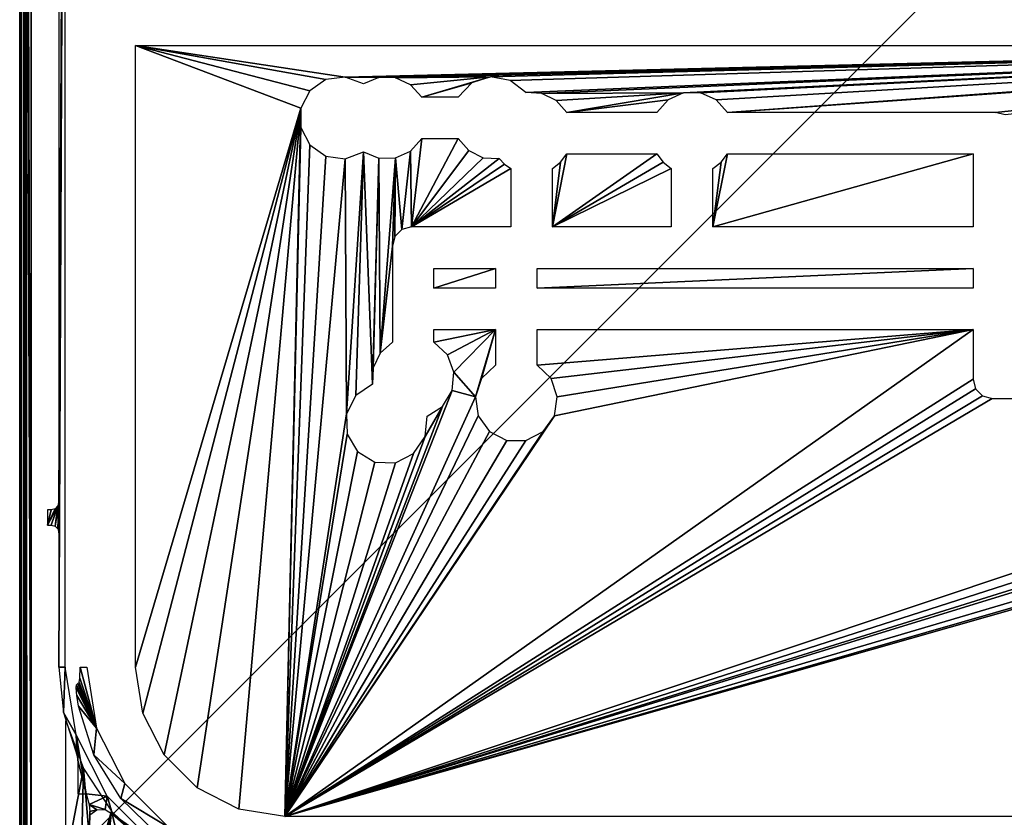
# Model space of a CAD drawing. Header units: millimetres. Extents: x -131 to 131, y -208 to 128.
# Tile 9 of 18: x -128 to 1, y -116 to -11. Entities that reach past the tile are written whole.
import ezdxf

# ---------------------------------------------------------------- set-up
doc = ezdxf.new("R2010")
doc.units = ezdxf.units.MM
doc.header["$LTSCALE"] = 127.314815
for name, color, linetype in [('1', 7, 'CONTINUOUS'), ('110', 7, 'CONTINUOUS'), ('142', 7, 'CONTINUOUS'), ('144', 7, 'CONTINUOUS'), ('153', 7, 'CONTINUOUS'), ('162', 7, 'CONTINUOUS'), ('2', 7, 'CONTINUOUS'), ('20', 7, 'CONTINUOUS'), ('3', 7, 'CONTINUOUS'), ('6', 7, 'CONTINUOUS')]:
    doc.layers.add(name, color=color, linetype=linetype)

msp = doc.modelspace()

# ---------------------------------------------------------------- linework, layer by layer
at = {"layer": '1', "color": 7, "linetype": 'CONTINUOUS'}
for points in [[(126, 126), (-126, -126.04), (126, -126.04), (126, 126)], [(-126, 126), (-126, -126.04), (126, 126), (-126, 126)]]:
    msp.add_3dface(points, dxfattribs=at)
at = {"layer": '110', "color": 7, "linetype": 'CONTINUOUS'}
for points in [[(-127.5, 126, -1.5), (-127.3, -126.04, -0.75), (-127.3, 126, -0.75), (-127.5, 126, -1.5)], [(-127.3, -126.04, -0.75), (-127.5, 126, -1.5), (-127.45, -126.04, -1.11), (-127.3, -126.04, -0.75)], [(-127.5, 126, -1.5), (-127.5, -126.04, -1.5), (-127.45, -126.04, -1.11), (-127.5, 126, -1.5)], [(-127.3, -126.04, -0.75), (-126.75, -126.04, -0.2), (-127.3, 126, -0.75), (-127.3, -126.04, -0.75)], [(-127.3, 126, -0.75), (-126.75, -126.04, -0.2), (-126.75, 126, -0.2), (-127.3, 126, -0.75)], [(-126.75, -126.04, -0.2), (-126.55, -126.04, -0.1), (-126.75, 126, -0.2), (-126.75, -126.04, -0.2)], [(-126, -126.04), (-126, 126), (-126.75, 126, -0.2), (-126, -126.04)], [(-126.55, -126.04, -0.1), (-126, -126.04), (-126.75, 126, -0.2), (-126.55, -126.04, -0.1)]]:
    msp.add_3dface(points, dxfattribs=at)
at = {"layer": '142', "color": 7, "linetype": 'CONTINUOUS'}
for points in [[(126.86, -125.86, -55), (-126.86, 126, -55), (126.86, 126, -55), (126.86, -125.86, -55)], [(-126.86, -125.86, -55), (-126.86, 126, -55), (126.86, -125.86, -55), (-126.86, -125.86, -55)]]:
    msp.add_3dface(points, dxfattribs=at)
at = {"layer": '144', "color": 7, "linetype": 'CONTINUOUS'}
for points in [[(-122.36, -78.51, -39.5), (-122.36, -96.1, -39.5), (-121.54, 85.8, -39.5), (-122.36, -78.51, -39.5)], [(-121.54, 85.8, -39.5), (-122.36, -96.1, -39.5), (-121.54, -96.1, -39.5), (-121.54, 85.8, -39.5)], [(-122.36, -74.49, -39.5), (-122.36, -78.51, -39.5), (-121.54, 85.8, -39.5), (-122.36, -74.49, -39.5)], [(-122.36, 74.49, -39.5), (-122.36, -74.49, -39.5), (-121.54, 85.8, -39.5), (-122.36, 74.49, -39.5)], [(-122.86, -77.64, -39.5), (-122.49, -78.01, -39.5), (-122.36, -74.49, -39.5), (-122.86, -77.64, -39.5)], [(-122.49, -74.99, -39.5), (-122.86, -77.64, -39.5), (-122.36, -74.49, -39.5), (-122.49, -74.99, -39.5)], [(-122.49, -78.01, -39.5), (-122.36, -78.51, -39.5), (-122.36, -74.49, -39.5), (-122.49, -78.01, -39.5)], [(-122.86, -75.36, -39.5), (-123.86, -77.51, -39.5), (-122.49, -74.99, -39.5), (-122.86, -75.36, -39.5)], [(-123.86, -77.51, -39.5), (-123.36, -77.51, -39.5), (-122.49, -74.99, -39.5), (-123.86, -77.51, -39.5)], [(-123.36, -75.49, -39.5), (-123.86, -77.51, -39.5), (-122.86, -75.36, -39.5), (-123.36, -75.49, -39.5)], [(-123.86, -75.49, -39.5), (-123.86, -77.51, -39.5), (-123.36, -75.49, -39.5), (-123.86, -75.49, -39.5)], [(-123.36, -77.51, -39.5), (-122.86, -77.64, -39.5), (-122.49, -74.99, -39.5), (-123.36, -77.51, -39.5)], [(-122.36, -96.1, -39.5), (-121.76, -102.02, -39.5), (-121.54, -96.1, -39.5), (-122.36, -96.1, -39.5)], [(-121.54, -96.1, -39.5), (-121.76, -102.02, -39.5), (-120.13, -104.98, -39.5), (-121.54, -96.1, -39.5)], [(-121.76, -102.02, -39.5), (-119.99, -107.7, -39.5), (-120.13, -104.98, -39.5), (-121.76, -102.02, -39.5)], [(-119.9, -107.99, -39.5), (-119.87, -108.28, -39.5), (-120.13, -104.98, -39.5), (-119.9, -107.99, -39.5)], [(-119.99, -107.7, -39.5), (-119.9, -107.99, -39.5), (-120.13, -104.98, -39.5), (-119.99, -107.7, -39.5)], [(-119.87, -108.28, -39.5), (-118.8, -112.67, -39.5), (-120.13, -104.98, -39.5), (-119.87, -108.28, -39.5)], [(-120.13, -104.98, -39.5), (-118.8, -112.67, -39.5), (-116.05, -112.99, -39.5), (-120.13, -104.98, -39.5)], [(-119.87, -112.67, -39.5), (-118.8, -112.67, -39.5), (-119.87, -108.28, -39.5), (-119.87, -112.67, -39.5)], [(-118.8, -112.67, -39.5), (-118.42, -114.1, -39.5), (-116.05, -112.99, -39.5), (-118.8, -112.67, -39.5)], [(-118.42, -114.1, -39.5), (-116.3, -114.75, -39.5), (-116.05, -112.99, -39.5), (-118.42, -114.1, -39.5)], [(-116.3, -114.75, -39.5), (-115.36, -115.35, -39.5), (-116.05, -112.99, -39.5), (-116.3, -114.75, -39.5)], [(-116.05, -112.99, -39.5), (-115.36, -115.35, -39.5), (-109.69, -119.35, -39.5), (-116.05, -112.99, -39.5)], [(-117.41, -114.78, -39.5), (-116.3, -114.75, -39.5), (-118.42, -114.1, -39.5), (-117.41, -114.78, -39.5)], [(-118.32, -115, -39.5), (-117.41, -114.78, -39.5), (-118.42, -114.1, -39.5), (-118.32, -115, -39.5)], [(-118.32, -115.43, -39.5), (-117.41, -114.78, -39.5), (-118.32, -115, -39.5), (-118.32, -115.43, -39.5)], [(-109.69, -119.35, -39.5), (-115.36, -115.35, -39.5), (-108.96, -120.97, -39.5), (-109.69, -119.35, -39.5)]]:
    msp.add_3dface(points, dxfattribs=at)
at = {"layer": '153', "color": 7, "linetype": 'CONTINUOUS'}
for points in [[(-118.32, -115.43, -39.5), (-118.32, -115, -39.5), (-118.35, -116.91, -38.15), (-118.32, -115.43, -39.5)], [(-118.31, -115.87, -39.57), (-118.32, -115.43, -39.5), (-118.35, -116.91, -38.15), (-118.31, -115.87, -39.57)]]:
    msp.add_3dface(points, dxfattribs=at)
at = {"layer": '162', "color": 7, "linetype": 'CONTINUOUS'}
for points in [[(-127.5, 126, -46.5), (-127.36, -125.86, -54.51), (-127.5, 121.75, -46.5), (-127.5, 126, -46.5)], [(-127.36, 126, -54.51), (-127.36, -125.86, -54.51), (-127.5, 126, -46.5), (-127.36, 126, -54.51)], [(-127.36, -125.86, -54.51), (-127.5, -126, -46.5), (-127.5, 121.75, -46.5), (-127.36, -125.86, -54.51)]]:
    msp.add_3dface(points, dxfattribs=at)
at = {"layer": '2', "color": 7, "linetype": 'CONTINUOUS'}
for points in [[(-127, 120.04, -45), (-125.99, -124.49, -45), (-127, -126.04, -45), (-127, 120.04, -45)], [(-125.99, 112.49, -45), (-125.99, -124.49, -45), (-127, 120.04, -45), (-125.99, 112.49, -45)]]:
    msp.add_3dface(points, dxfattribs=at)
at = {"layer": '20', "color": 7, "linetype": 'CONTINUOUS'}
for points in [[(-119.57, -96.1, -20.48), (-117.44, -104.11, -40.26), (-119.63, -97.54, -18.3), (-119.57, -96.1, -20.48)], [(-118.71, -96.1, -40.26), (-117.44, -104.11, -40.26), (-119.57, -96.1, -20.48), (-118.71, -96.1, -40.26)], [(-119.63, -97.54, -18.3), (-117.44, -104.11, -40.26), (-119.71, -98.12, -15.66), (-119.63, -97.54, -18.3)], [(-120.07, -98.41, -6.81), (-117.44, -104.11, -40.26), (-120.1, -98.82, -5.35), (-120.07, -98.41, -6.81)], [(-120.1, -98.82, -5.35), (-117.44, -104.11, -40.26), (-120.03, -99.83, -4.3), (-120.1, -98.82, -5.35)], [(-119.89, -98.26, -11.22), (-117.44, -104.11, -40.26), (-120.07, -98.41, -6.81), (-119.89, -98.26, -11.22)], [(-119.71, -98.12, -15.66), (-117.44, -104.11, -40.26), (-119.89, -98.26, -11.22), (-119.71, -98.12, -15.66)], [(-120.03, -99.83, -4.3), (-117.44, -104.11, -40.26), (-119.82, -101.2, -3.91), (-120.03, -99.83, -4.3)], [(-119.82, -101.2, -3.91), (-117.44, -104.11, -40.26), (-117.78, -107.59, -3.91), (-119.82, -101.2, -3.91)], [(-117.44, -104.11, -40.26), (-113.76, -111.33, -40.26), (-117.78, -107.59, -3.91), (-117.44, -104.11, -40.26)], [(-117.78, -107.59, -3.91), (-113.76, -111.33, -40.26), (-114.26, -113.29, -3.91), (-117.78, -107.59, -3.91)], [(-113.76, -111.33, -40.26), (-108.03, -117.06, -40.26), (-114.26, -113.29, -3.91), (-113.76, -111.33, -40.26)], [(-114.26, -113.29, -3.91), (-108.03, -117.06, -40.26), (-109.47, -117.97, -3.91), (-114.26, -113.29, -3.91)]]:
    msp.add_3dface(points, dxfattribs=at)
at = {"layer": '3', "color": 7, "linetype": 'CONTINUOUS'}
for points in [[(-127.5, -126.04, -44.5), (-127.5, 126, -1.5), (-127.5, 120.04, -44.5), (-127.5, -126.04, -44.5)], [(-127.5, -126.04, -1.5), (-127.5, 126, -1.5), (-127.5, -126.04, -44.5), (-127.5, -126.04, -1.5)]]:
    msp.add_3dface(points, dxfattribs=at)
at = {"layer": '6', "color": 7, "linetype": 'CONTINUOUS'}
for points in [[(-112.35, -14.71, -2), (-90.72, -22.92, -2), (-112.35, -96.1, -2), (-112.35, -14.71, -2)], [(-89.54, -20.65, -2), (-90.72, -22.92, -2), (-112.35, -14.71, -2), (-89.54, -20.65, -2)], [(-87.44, -19.19, -2), (-89.54, -20.65, -2), (-112.35, -14.71, -2), (-87.44, -19.19, -2)], [(-84.9, -18.86, -2), (-87.44, -19.19, -2), (-112.35, -14.71, -2), (-84.9, -18.86, -2)], [(85.51, -14.71, -2), (-84.9, -18.86, -2), (-112.35, -14.71, -2), (85.51, -14.71, -2)], [(-80.49, -18.92, -2), (-84.9, -18.86, -2), (85.51, -14.71, -2), (-80.49, -18.92, -2)], [(-78.31, -18.96, -2), (-80.49, -18.92, -2), (85.51, -14.71, -2), (-78.31, -18.96, -2)], [(-65.86, -18.84, -2), (-78.31, -18.96, -2), (85.51, -14.71, -2), (-65.86, -18.84, -2)], [(-63.31, -19.29, -2), (-65.86, -18.84, -2), (85.51, -14.71, -2), (-63.31, -19.29, -2)], [(-61.27, -20.88, -2), (-63.31, -19.29, -2), (85.51, -14.71, -2), (-61.27, -20.88, -2)], [(-59.17, -20.99, -2), (-61.27, -20.88, -2), (85.51, -14.71, -2), (-59.17, -20.99, -2)], [(-40.61, -20.94, -2), (-59.17, -20.99, -2), (85.51, -14.71, -2), (-40.61, -20.94, -2)], [(-38.39, -20.94, -2), (-40.61, -20.94, -2), (85.51, -14.71, -2), (-38.39, -20.94, -2)], [(-36.36, -21.84, -2), (-38.39, -20.94, -2), (85.51, -14.71, -2), (-36.36, -21.84, -2)], [(-34.87, -23.48, -2), (-36.36, -21.84, -2), (85.51, -14.71, -2), (-34.87, -23.48, -2)], [(71.24, -15.98, -2), (-34.87, -23.48, -2), (85.51, -14.71, -2), (71.24, -15.98, -2)], [(0.22, -23.48, -2), (-34.87, -23.48, -2), (71.24, -15.98, -2), (0.22, -23.48, -2)], [(1.47, -23.81, -2), (0.22, -23.48, -2), (71.24, -15.98, -2), (1.47, -23.81, -2)], [(-82.5, -19.74, -2), (-84.9, -18.86, -2), (-80.49, -18.92, -2), (-82.5, -19.74, -2)], [(-76.33, -19.86, -2), (-78.31, -18.96, -2), (-65.86, -18.84, -2), (-76.33, -19.86, -2)], [(-74.87, -21.48, -2), (-76.33, -19.86, -2), (-65.86, -18.84, -2), (-74.87, -21.48, -2)], [(-68.32, -19.63, -2), (-74.87, -21.48, -2), (-65.86, -18.84, -2), (-68.32, -19.63, -2)], [(-70.13, -21.48, -2), (-74.87, -21.48, -2), (-68.32, -19.63, -2), (-70.13, -21.48, -2)], [(-57.27, -21.91, -2), (-59.17, -20.99, -2), (-40.61, -20.94, -2), (-57.27, -21.91, -2)], [(-55.87, -23.48, -2), (-57.27, -21.91, -2), (-40.61, -20.94, -2), (-55.87, -23.48, -2)], [(-42.64, -21.84, -2), (-55.87, -23.48, -2), (-40.61, -20.94, -2), (-42.64, -21.84, -2)], [(-44.13, -23.48, -2), (-55.87, -23.48, -2), (-42.64, -21.84, -2), (-44.13, -23.48, -2)], [(-112.35, -96.1, -2), (-90.72, -22.92, -2), (-111.39, -102.14, -2), (-112.35, -96.1, -2)], [(-111.39, -102.14, -2), (-90.72, -22.92, -2), (-108.61, -107.59, -2), (-111.39, -102.14, -2)], [(-108.61, -107.59, -2), (-90.72, -22.92, -2), (-104.29, -111.91, -2), (-108.61, -107.59, -2)], [(-104.29, -111.91, -2), (-90.72, -22.92, -2), (-98.84, -114.69, -2), (-104.29, -111.91, -2)], [(-98.84, -114.69, -2), (-90.72, -22.92, -2), (-92.8, -115.65, -2), (-98.84, -114.69, -2)], [(-90.72, -22.92, -2), (-90.72, -25.48, -2), (-92.8, -115.65, -2), (-90.72, -22.92, -2)], [(-90.72, -25.48, -2), (-89.54, -27.75, -2), (-92.8, -115.65, -2), (-90.72, -25.48, -2)], [(-74.87, -26.92, -2), (-76.22, -38.48, -2), (-76.33, -28.54, -2), (-74.87, -26.92, -2)], [(-70.13, -26.92, -2), (-76.22, -38.48, -2), (-74.87, -26.92, -2), (-70.13, -26.92, -2)], [(-68.73, -28.49, -2), (-76.22, -38.48, -2), (-70.13, -26.92, -2), (-68.73, -28.49, -2)], [(-89.54, -27.75, -2), (-87.44, -29.21, -2), (-92.8, -115.65, -2), (-89.54, -27.75, -2)], [(-87.44, -29.21, -2), (-84.9, -29.54, -2), (-92.8, -115.65, -2), (-87.44, -29.21, -2)], [(-84.9, -29.54, -2), (-84.74, -62.92, -2), (-92.8, -115.65, -2), (-84.9, -29.54, -2)], [(-82.5, -28.66, -2), (-84.74, -62.92, -2), (-84.9, -29.54, -2), (-82.5, -28.66, -2)], [(-83.52, -60.54, -2), (-84.74, -62.92, -2), (-82.5, -28.66, -2), (-83.52, -60.54, -2)], [(-81.31, -59.04, -2), (-83.52, -60.54, -2), (-82.5, -28.66, -2), (-81.31, -59.04, -2)], [(-80.49, -29.48, -2), (-81.31, -59.04, -2), (-82.5, -28.66, -2), (-80.49, -29.48, -2)], [(-81.22, -56.91, -2), (-81.31, -59.04, -2), (-80.49, -29.48, -2), (-81.22, -56.91, -2)], [(-80.31, -54.99, -2), (-81.22, -56.91, -2), (-80.49, -29.48, -2), (-80.31, -54.99, -2)], [(-78.31, -29.44, -2), (-80.31, -54.99, -2), (-80.49, -29.48, -2), (-78.31, -29.44, -2)], [(-78.72, -40.98, -2), (-80.31, -54.99, -2), (-78.31, -29.44, -2), (-78.72, -40.98, -2)], [(-78.39, -39.73, -2), (-78.72, -40.98, -2), (-78.31, -29.44, -2), (-78.39, -39.73, -2)], [(-77.47, -38.81, -2), (-78.39, -39.73, -2), (-78.31, -29.44, -2), (-77.47, -38.81, -2)], [(-76.33, -28.54, -2), (-77.47, -38.81, -2), (-78.31, -29.44, -2), (-76.33, -28.54, -2)], [(-76.22, -38.48, -2), (-77.47, -38.81, -2), (-76.33, -28.54, -2), (-76.22, -38.48, -2)], [(-66.83, -29.41, -2), (-76.22, -38.48, -2), (-68.73, -28.49, -2), (-66.83, -29.41, -2)], [(-64.73, -29.52, -2), (-76.22, -38.48, -2), (-66.83, -29.41, -2), (-64.73, -29.52, -2)], [(-64.04, -30.24, -2), (-76.22, -38.48, -2), (-64.73, -29.52, -2), (-64.04, -30.24, -2)], [(-43.3, -30, -2), (-57.78, -38.48, -2), (-44.13, -28.92, -2), (-43.3, -30, -2)], [(-44.13, -28.92, -2), (-57.78, -38.48, -2), (-55.87, -28.92, -2), (-44.13, -28.92, -2)], [(-55.87, -28.92, -2), (-57.78, -38.48, -2), (-56.7, -30, -2), (-55.87, -28.92, -2)], [(-2.72, -38.48, -2), (-36.78, -38.48, -2), (-2.72, -28.92, -2), (-2.72, -38.48, -2)], [(-2.72, -28.92, -2), (-36.78, -38.48, -2), (-34.87, -28.92, -2), (-2.72, -28.92, -2)], [(-34.87, -28.92, -2), (-36.78, -38.48, -2), (-35.7, -30, -2), (-34.87, -28.92, -2)], [(-63.22, -30.83, -2), (-76.22, -38.48, -2), (-64.04, -30.24, -2), (-63.22, -30.83, -2)], [(-63.22, -38.48, -2), (-76.22, -38.48, -2), (-63.22, -30.83, -2), (-63.22, -38.48, -2)], [(-42.22, -30.83, -2), (-57.78, -38.48, -2), (-43.3, -30, -2), (-42.22, -30.83, -2)], [(-57.78, -38.48, -2), (-57.78, -30.83, -2), (-56.7, -30, -2), (-57.78, -38.48, -2)], [(-42.22, -38.48, -2), (-57.78, -38.48, -2), (-42.22, -30.83, -2), (-42.22, -38.48, -2)], [(-35.7, -30, -2), (-36.78, -38.48, -2), (-36.78, -30.83, -2), (-35.7, -30, -2)], [(-78.72, -53.57, -2), (-80.31, -54.99, -2), (-78.72, -40.98, -2), (-78.72, -53.57, -2)], [(-73.28, -46.48, -2), (-65.22, -43.92, -2), (-65.22, -46.48, -2), (-73.28, -46.48, -2)], [(-73.28, -43.92, -2), (-65.22, -43.92, -2), (-73.28, -46.48, -2), (-73.28, -43.92, -2)], [(-2.72, -43.92, -2), (-2.72, -46.48, -2), (-59.78, -46.48, -2), (-2.72, -43.92, -2)], [(-59.78, -43.92, -2), (-2.72, -43.92, -2), (-59.78, -46.48, -2), (-59.78, -43.92, -2)], [(-57.52, -63.21, -2), (-2.72, -51.92, -2), (-92.8, -115.65, -2), (-57.52, -63.21, -2)], [(-2.72, -51.92, -2), (-2.72, -58.42, -2), (-92.8, -115.65, -2), (-2.72, -51.92, -2)], [(-73.28, -51.92, -2), (-65.22, -51.92, -2), (-73.28, -53.57, -2), (-73.28, -51.92, -2)], [(-73.28, -53.57, -2), (-65.22, -51.92, -2), (-71.52, -55.23, -2), (-73.28, -53.57, -2)], [(-71.52, -55.23, -2), (-65.22, -51.92, -2), (-70.67, -57.49, -2), (-71.52, -55.23, -2)], [(-65.22, -51.92, -2), (-67.85, -60.72, -2), (-70.67, -57.49, -2), (-65.22, -51.92, -2)], [(-67.04, -58.33, -2), (-67.85, -60.72, -2), (-65.22, -51.92, -2), (-67.04, -58.33, -2)], [(-65.22, -56.57, -2), (-67.04, -58.33, -2), (-65.22, -51.92, -2), (-65.22, -56.57, -2)], [(-59.78, -56.57, -2), (-2.72, -51.92, -2), (-57.96, -58.32, -2), (-59.78, -56.57, -2)], [(-59.78, -51.92, -2), (-2.72, -51.92, -2), (-59.78, -56.57, -2), (-59.78, -51.92, -2)], [(-57.96, -58.32, -2), (-2.72, -51.92, -2), (-57.15, -60.72, -2), (-57.96, -58.32, -2)], [(-57.15, -60.72, -2), (-2.72, -51.92, -2), (-57.52, -63.21, -2), (-57.15, -60.72, -2)], [(-70.67, -57.49, -2), (-67.85, -60.72, -2), (-70.9, -59.89, -2), (-70.67, -57.49, -2)], [(-2.72, -58.42, -2), (-2.39, -59.67, -2), (-92.8, -115.65, -2), (-2.72, -58.42, -2)], [(-2.39, -59.67, -2), (-1.47, -60.59, -2), (-92.8, -115.65, -2), (-2.39, -59.67, -2)], [(-70.9, -59.89, -2), (-67.85, -60.72, -2), (-92.8, -115.65, -2), (-70.9, -59.89, -2)], [(-72.16, -61.96, -2), (-70.9, -59.89, -2), (-92.8, -115.65, -2), (-72.16, -61.96, -2)], [(-1.47, -60.59, -2), (-0.22, -60.92, -2), (-92.8, -115.65, -2), (-1.47, -60.59, -2)], [(-67.85, -60.72, -2), (-67.48, -63.22, -2), (-92.8, -115.65, -2), (-67.85, -60.72, -2)], [(-0.22, -60.92, -2), (70.87, -60.92, -2), (-92.8, -115.65, -2), (-0.22, -60.92, -2)], [(70.87, -60.92, -2), (72.36, -62.56, -2), (-92.8, -115.65, -2), (70.87, -60.92, -2)], [(-74.45, -65.92, -2), (-72.16, -61.96, -2), (-92.8, -115.65, -2), (-74.45, -65.92, -2)], [(72.36, -62.56, -2), (74.39, -63.46, -2), (-92.8, -115.65, -2), (72.36, -62.56, -2)], [(-92.8, -115.65, -2), (76.61, -63.46, -2), (86.54, -62.69, -2), (-92.8, -115.65, -2)], [(86.54, -62.69, -2), (88.82, -63.53, -2), (-92.8, -115.65, -2), (86.54, -62.69, -2)], [(-84.74, -62.92, -2), (-84.66, -65.59, -2), (-92.8, -115.65, -2), (-84.74, -62.92, -2)], [(-74.19, -63.26, -2), (-72.16, -61.96, -2), (-74.45, -65.92, -2), (-74.19, -63.26, -2)], [(-58.99, -65.27, -2), (-57.52, -63.21, -2), (-92.8, -115.65, -2), (-58.99, -65.27, -2)], [(-67.48, -63.22, -2), (-66.01, -65.27, -2), (-92.8, -115.65, -2), (-67.48, -63.22, -2)], [(-92.8, -115.65, -2), (91.24, -63.28, -2), (92.8, -115.65, -2), (-92.8, -115.65, -2)], [(88.82, -63.53, -2), (91.24, -63.28, -2), (-92.8, -115.65, -2), (88.82, -63.53, -2)], [(74.39, -63.46, -2), (76.61, -63.46, -2), (-92.8, -115.65, -2), (74.39, -63.46, -2)], [(-66.01, -65.27, -2), (-63.76, -66.42, -2), (-92.8, -115.65, -2), (-66.01, -65.27, -2)], [(-61.24, -66.42, -2), (-58.99, -65.27, -2), (-92.8, -115.65, -2), (-61.24, -66.42, -2)], [(-84.66, -65.59, -2), (-83.3, -67.89, -2), (-92.8, -115.65, -2), (-84.66, -65.59, -2)], [(-75.95, -68.13, -2), (-74.45, -65.92, -2), (-92.8, -115.65, -2), (-75.95, -68.13, -2)], [(-63.76, -66.42, -2), (-61.24, -66.42, -2), (-92.8, -115.65, -2), (-63.76, -66.42, -2)], [(-83.3, -67.89, -2), (-81.01, -69.26, -2), (-92.8, -115.65, -2), (-83.3, -67.89, -2)], [(-78.33, -69.34, -2), (-75.95, -68.13, -2), (-92.8, -115.65, -2), (-78.33, -69.34, -2)], [(-81.01, -69.26, -2), (-78.33, -69.34, -2), (-92.8, -115.65, -2), (-81.01, -69.26, -2)], [(-121.45, -103.11, -2), (-119.14, -109.36, -2), (-121.45, -121.45, -2), (-121.45, -103.11, -2)], [(-121.45, -121.45, -2), (-119.14, -109.36, -2), (-119.45, -121.99, -2), (-121.45, -121.45, -2)], [(-119.45, -121.99, -2), (-119.14, -109.36, -2), (-117.99, -123.45, -2), (-119.45, -121.99, -2)], [(-119.14, -109.36, -2), (-115.49, -114.94, -2), (-117.99, -123.45, -2), (-119.14, -109.36, -2)], [(-117.99, -123.45, -2), (-115.49, -114.94, -2), (-117.45, -125.45, -2), (-117.99, -123.45, -2)], [(-115.49, -114.94, -2), (-111.12, -133.13, -2), (-117.45, -133.13, -2), (-115.49, -114.94, -2)], [(-117.45, -125.45, -2), (-115.49, -114.94, -2), (-117.45, -133.13, -2), (-117.45, -125.45, -2)], [(-110.68, -119.56, -2), (-111.12, -133.13, -2), (-115.49, -114.94, -2), (-110.68, -119.56, -2)]]:
    msp.add_3dface(points, dxfattribs=at)

doc.saveas('drawing.dxf')
